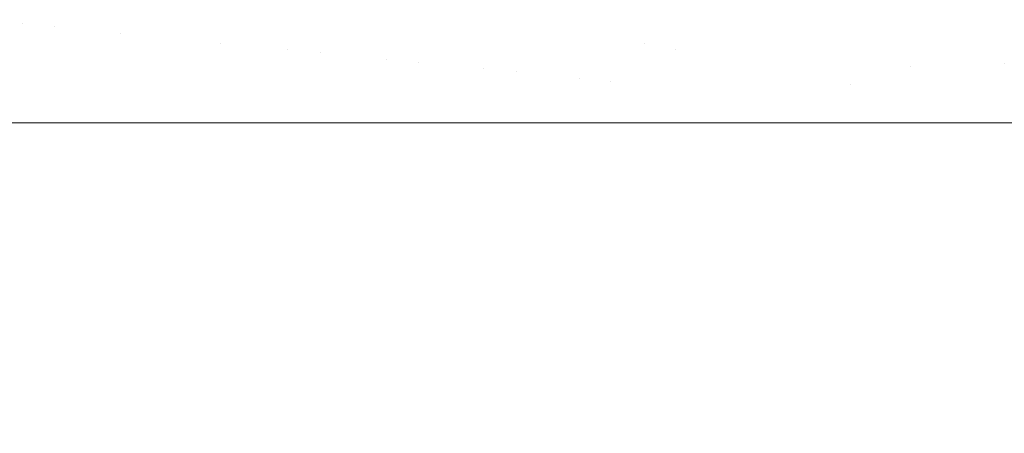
# Model space of a CAD drawing. Header units: centimetres. Extents: x -17.1 to 18.2, y 3.4 to 5.2.
# Tile 52 of 256: x -17.0614 to -17.0217, y 5.0877 to 5.1044. Entities that reach past the tile are written whole.
import ezdxf

# ---------------------------------------------------------------- set-up
doc = ezdxf.new("R2010")
doc.units = ezdxf.units.CM
doc.header["$LTSCALE"] = 2.54
doc.layers.add('Lucido design-1', color=7, linetype='Continuous')

# ---------------------------------------------------------------- blocks, each defined once
blk = doc.blocks.new('Gruppo-4-1')
at = {"color": 7, "linetype": 'Continuous', "lineweight": 9}
for points, invisible_edges in [([(-17.057305, 5.10382, -1872.23265), (-17.057054, 5.107643, -1872.23265), (-17.058532, 5.105903, -1872.234048)], 11), ([(-17.058532, 5.105903, -1872.99698), (-17.057054, 5.107643, -1872.998378), (-17.057305, 5.10382, -1872.998378)], 11), ([(-17.055727, 5.107374, -1872.231319), (-17.057054, 5.107643, -1872.23265), (-17.057305, 5.10382, -1872.23265), (-17.055969, 5.103689, -1872.231319)], 15), ([(-17.055969, 5.103689, -1872.999709), (-17.057305, 5.10382, -1872.998378), (-17.057054, 5.107643, -1872.998378), (-17.055727, 5.107374, -1872.999709)], 15), ([(-17.055969, 5.103689, -1872.231319), (-17.054629, 5.103559, -1872.230054), (-17.054396, 5.107105, -1872.230054), (-17.055727, 5.107374, -1872.231319)], 15), ([(-17.055727, 5.107374, -1872.999709), (-17.054396, 5.107105, -1873.000974), (-17.054629, 5.103559, -1873.000974), (-17.055969, 5.103689, -1872.999709)], 15), ([(-17.053064, 5.106836, -1872.228853), (-17.054396, 5.107105, -1872.230054), (-17.054629, 5.103559, -1872.230054), (-17.053288, 5.103428, -1872.228853)], 15), ([(-17.053288, 5.103428, -1873.002175), (-17.054629, 5.103559, -1873.000974), (-17.054396, 5.107105, -1873.000974), (-17.053064, 5.106836, -1873.002175)], 15), ([(-17.053288, 5.103428, -1872.228853), (-17.051946, 5.103297, -1872.227716), (-17.051732, 5.106566, -1872.227716), (-17.053064, 5.106836, -1872.228853)], 15), ([(-17.053064, 5.106836, -1873.002175), (-17.051732, 5.106566, -1873.003312), (-17.051946, 5.103297, -1873.003312), (-17.053288, 5.103428, -1873.002175)], 15), ([(-17.029871, 5.104423, -1872.216652), (-17.028748, 5.103929, -1872.216399), (-17.028211, 5.106029, -1872.216399), (-17.029262, 5.106803, -1872.216652)], 15), ([(-17.062471, 5.106489, -1872.238653), (-17.062588, 5.104335, -1872.238653), (-17.061281, 5.104207, -1872.237049), (-17.061168, 5.106295, -1872.237049)], 15), ([(-17.061168, 5.106295, -1872.99398), (-17.061281, 5.104207, -1872.99398), (-17.062588, 5.104335, -1872.992376), (-17.062471, 5.106489, -1872.992376)], 15), ([(-17.050401, 5.106297, -1872.226641), (-17.051732, 5.106566, -1872.227716), (-17.051946, 5.103297, -1872.227716), (-17.050607, 5.103167, -1872.226641)], 15), ([(-17.050607, 5.103167, -1873.004387), (-17.051946, 5.103297, -1873.003312), (-17.051732, 5.106566, -1873.003312), (-17.050401, 5.106297, -1873.004387)], 15), ([(-17.03971, 5.106339, -1872.220098), (-17.040971, 5.106737, -1872.22073), (-17.041231, 5.104443, -1872.22073), (-17.039954, 5.104185, -1872.220098)], 15), ([(-17.039954, 5.104185, -1873.01093), (-17.041231, 5.104443, -1873.010298), (-17.040971, 5.106737, -1873.010298), (-17.03971, 5.106339, -1873.01093)], 15), ([(-17.020826, 5.103288, -1872.215564), (-17.021359, 5.106459, -1872.215722), (-17.021855, 5.106219, -1872.215722), (-17.02107, 5.10317, -1872.215564)], 15), ([(-17.021359, 5.106459, -1873.015306), (-17.020826, 5.103288, -1873.015464), (-17.021298, 5.103012, -1873.015464), (-17.021804, 5.104445, -1873.015399)], 15), ([(-17.061168, 5.106295, -1872.237049), (-17.061281, 5.104207, -1872.237049), (-17.059963, 5.104079, -1872.235514), (-17.059854, 5.106099, -1872.235514)], 15), ([(-17.059854, 5.106099, -1872.995514), (-17.059963, 5.104079, -1872.995514), (-17.061281, 5.104207, -1872.99398), (-17.061168, 5.106295, -1872.99398)], 15), ([(-17.059854, 5.106099, -1872.235514), (-17.059963, 5.104079, -1872.235514), (-17.058638, 5.10395, -1872.234048), (-17.058532, 5.105903, -1872.234048)], 15), ([(-17.058532, 5.105903, -1872.99698), (-17.058638, 5.10395, -1872.99698), (-17.059963, 5.104079, -1872.995514), (-17.059854, 5.106099, -1872.995514)], 15), ([(-17.050607, 5.103167, -1872.226641), (-17.04927, 5.103036, -1872.225626), (-17.049073, 5.106029, -1872.225626), (-17.050401, 5.106297, -1872.226641)], 15), ([(-17.050401, 5.106297, -1873.004387), (-17.049073, 5.106029, -1873.005402), (-17.04927, 5.103036, -1873.005402), (-17.050607, 5.103167, -1873.004387)], 15), ([(-17.04775, 5.105761, -1872.224671), (-17.049073, 5.106029, -1872.225626), (-17.04927, 5.103036, -1872.225626), (-17.047937, 5.102906, -1872.224671)], 15), ([(-17.047937, 5.102906, -1873.006357), (-17.04927, 5.103036, -1873.005402), (-17.049073, 5.106029, -1873.005402), (-17.04775, 5.105761, -1873.006357)], 15), ([(-17.039954, 5.104185, -1872.220098), (-17.038688, 5.103929, -1872.219514), (-17.03846, 5.105944, -1872.219514), (-17.03971, 5.106339, -1872.220098)], 15), ([(-17.03971, 5.106339, -1873.01093), (-17.03846, 5.105944, -1873.011514), (-17.038688, 5.103929, -1873.011514), (-17.039954, 5.104185, -1873.01093)], 15), ([(-17.027173, 5.105265, -1872.216181), (-17.028211, 5.106029, -1872.216399), (-17.028748, 5.103929, -1872.216399), (-17.02764, 5.103441, -1872.216181)], 15), ([(-17.024609, 5.105082, -1872.215844), (-17.025507, 5.106099, -1872.215997), (-17.02615, 5.104512, -1872.215997), (-17.02514, 5.103769, -1872.215844)], 15), ([(-17.02514, 5.103769, -1873.015184), (-17.02615, 5.104512, -1873.015031), (-17.025507, 5.106099, -1873.015031), (-17.024609, 5.105082, -1873.015184)], 15), ([(-17.024609, 5.105082, -1872.215844), (-17.023723, 5.104079, -1872.215722), (-17.023115, 5.105068, -1872.215722), (-17.023843, 5.106327, -1872.215844)], 15), ([(-17.023843, 5.106327, -1873.015184), (-17.023115, 5.105068, -1873.015306), (-17.023723, 5.104079, -1873.015306), (-17.024609, 5.105082, -1873.015184)], 15), ([(-17.021804, 5.104445, -1872.215629), (-17.021298, 5.103012, -1872.215564), (-17.02107, 5.10317, -1872.215564), (-17.021855, 5.106219, -1872.215722)], 15), ([(-17.058532, 5.105903, -1872.234048), (-17.058638, 5.10395, -1872.234048), (-17.057305, 5.10382, -1872.23265)], 11), ([(-17.057305, 5.10382, -1872.998378), (-17.058638, 5.10395, -1872.99698), (-17.058532, 5.105903, -1872.99698)], 11), ([(-17.047937, 5.102906, -1872.224671), (-17.04661, 5.102777, -1872.223773), (-17.046431, 5.105495, -1872.223773), (-17.04775, 5.105761, -1872.224671)], 15), ([(-17.04775, 5.105761, -1873.006357), (-17.046431, 5.105495, -1873.007255), (-17.04661, 5.102777, -1873.007255), (-17.047937, 5.102906, -1873.006357)], 15), ([(-17.03846, 5.105944, -1872.219514), (-17.038688, 5.103929, -1872.219514), (-17.037434, 5.103675, -1872.218977), (-17.037221, 5.105553, -1872.218977)], 15), ([(-17.037221, 5.105553, -1873.012051), (-17.037434, 5.103675, -1873.012051), (-17.038688, 5.103929, -1873.011514), (-17.03846, 5.105944, -1873.011514)], 15), ([(-17.029609, 5.105598, -1873.014377), (-17.028517, 5.104965, -1873.014629), (-17.028748, 5.103929, -1873.014629), (-17.029871, 5.104423, -1873.014377)], 15), ([(-17.045119, 5.105229, -1872.222932), (-17.046431, 5.105495, -1872.223773), (-17.04661, 5.102777, -1872.223773), (-17.045289, 5.102648, -1872.222932)], 15), ([(-17.045289, 5.102648, -1873.008096), (-17.04661, 5.102777, -1873.007255), (-17.046431, 5.105495, -1873.007255), (-17.045119, 5.105229, -1873.008096)], 15), ([(-17.045289, 5.102648, -1872.222932), (-17.043975, 5.10252, -1872.222145), (-17.043815, 5.104965, -1872.222145), (-17.045119, 5.105229, -1872.222932)], 15), ([(-17.045119, 5.105229, -1873.008096), (-17.043815, 5.104965, -1873.008883), (-17.043975, 5.10252, -1873.008883), (-17.045289, 5.102648, -1873.008096)], 15), ([(-17.037221, 5.105553, -1872.218977), (-17.037434, 5.103675, -1872.218977), (-17.036192, 5.103424, -1872.218486), (-17.035994, 5.105165, -1872.218486)], 15), ([(-17.035994, 5.105165, -1873.012543), (-17.036192, 5.103424, -1873.012543), (-17.037434, 5.103675, -1873.012051), (-17.037221, 5.105553, -1873.012051)], 15), ([(-17.033579, 5.104402, -1872.217632), (-17.033746, 5.102929, -1872.217632), (-17.032543, 5.102686, -1872.217266), (-17.032159, 5.105431, -1872.217266)], 15), ([(-17.032159, 5.105431, -1873.013762), (-17.032543, 5.102686, -1873.013762), (-17.033746, 5.102929, -1873.013396), (-17.033579, 5.104402, -1873.013396)], 15), ([(-17.032543, 5.102686, -1872.217266), (-17.031355, 5.102446, -1872.21694), (-17.031008, 5.104924, -1872.21694), (-17.032159, 5.105431, -1872.217266)], 15), ([(-17.032159, 5.105431, -1873.013762), (-17.031008, 5.104924, -1873.014088), (-17.031355, 5.102446, -1873.014088), (-17.032543, 5.102686, -1873.013762)], 15), ([(-17.027173, 5.105265, -1873.014847), (-17.02764, 5.103441, -1873.014847), (-17.028748, 5.103929, -1873.014629), (-17.028517, 5.104965, -1873.014629)], 15), ([(-17.02764, 5.103441, -1872.216181), (-17.026547, 5.102959, -1872.215997), (-17.02615, 5.104512, -1872.215997), (-17.027173, 5.105265, -1872.216181)], 15), ([(-17.027173, 5.105265, -1873.014847), (-17.02615, 5.104512, -1873.015031), (-17.026547, 5.102959, -1873.015031), (-17.02764, 5.103441, -1873.014847)], 15), ([(-17.022739, 5.10551, -1872.215722), (-17.023115, 5.105068, -1872.215722), (-17.022398, 5.103826, -1872.215629), (-17.021804, 5.104445, -1872.215629)], 15), ([(-17.021804, 5.104445, -1873.015399), (-17.022398, 5.103826, -1873.015399), (-17.023115, 5.105068, -1873.015306), (-17.022739, 5.10551, -1873.015306)], 15), ([(-17.042518, 5.104703, -1872.221412), (-17.043815, 5.104965, -1872.222145), (-17.043975, 5.10252, -1872.222145), (-17.04267, 5.102393, -1872.221412)], 15), ([(-17.04267, 5.102393, -1873.009616), (-17.043975, 5.10252, -1873.008883), (-17.043815, 5.104965, -1873.008883), (-17.042518, 5.104703, -1873.009616)], 15), ([(-17.035994, 5.105165, -1872.218486), (-17.036192, 5.103424, -1872.218486), (-17.034962, 5.103175, -1872.218038), (-17.03478, 5.104782, -1872.218038)], 15), ([(-17.03478, 5.104782, -1873.012991), (-17.034962, 5.103175, -1873.012991), (-17.036192, 5.103424, -1873.012543), (-17.035994, 5.105165, -1873.012543)], 15), ([(-17.029871, 5.104423, -1872.216652), (-17.031008, 5.104924, -1872.21694), (-17.031355, 5.102446, -1872.21694), (-17.030181, 5.102208, -1872.216652)], 15), ([(-17.030181, 5.102208, -1873.014377), (-17.031355, 5.102446, -1873.014088), (-17.031008, 5.104924, -1873.014088), (-17.029871, 5.104423, -1873.014377)], 15), ([(-17.02514, 5.103769, -1872.215844), (-17.024145, 5.103036, -1872.215722), (-17.023723, 5.104079, -1872.215722), (-17.024609, 5.105082, -1872.215844)], 15), ([(-17.024609, 5.105082, -1873.015184), (-17.023723, 5.104079, -1873.015306), (-17.024145, 5.103036, -1873.015306), (-17.02514, 5.103769, -1873.015184)], 15), ([(-17.022398, 5.103826, -1872.215629), (-17.023115, 5.105068, -1872.215722), (-17.023723, 5.104079, -1872.215722), (-17.02285, 5.10309, -1872.215629)], 15), ([(-17.02285, 5.10309, -1873.015399), (-17.023723, 5.104079, -1873.015306), (-17.023115, 5.105068, -1873.015306), (-17.022398, 5.103826, -1873.015399)], 15), ([(-17.04267, 5.102393, -1872.221412), (-17.041374, 5.102266, -1872.22073), (-17.041231, 5.104443, -1872.22073), (-17.042518, 5.104703, -1872.221412)], 15), ([(-17.042518, 5.104703, -1873.009616), (-17.041231, 5.104443, -1873.010298), (-17.041374, 5.102266, -1873.010298), (-17.04267, 5.102393, -1873.009616)], 15), ([(-17.039954, 5.104185, -1872.220098), (-17.041231, 5.104443, -1872.22073), (-17.041374, 5.102266, -1872.22073), (-17.040089, 5.102141, -1872.220098)], 15), ([(-17.040089, 5.102141, -1873.01093), (-17.041374, 5.102266, -1873.010298), (-17.041231, 5.104443, -1873.010298), (-17.039954, 5.104185, -1873.01093)], 15), ([(-17.03478, 5.104782, -1872.218038), (-17.034962, 5.103175, -1872.218038), (-17.033746, 5.102929, -1872.217632), (-17.033579, 5.104402, -1872.217632)], 15), ([(-17.033579, 5.104402, -1873.013396), (-17.033746, 5.102929, -1873.013396), (-17.034962, 5.103175, -1873.012991), (-17.03478, 5.104782, -1873.012991)], 15), ([(-17.030181, 5.102208, -1872.216652), (-17.029022, 5.101974, -1872.216399), (-17.028748, 5.103929, -1872.216399), (-17.029871, 5.104423, -1872.216652)], 15), ([(-17.029871, 5.104423, -1873.014377), (-17.028748, 5.103929, -1873.014629), (-17.029022, 5.101974, -1873.014629), (-17.030181, 5.102208, -1873.014377)], 15), ([(-17.02514, 5.103769, -1872.215844), (-17.02615, 5.104512, -1872.215997), (-17.026547, 5.102959, -1872.215997), (-17.025469, 5.102485, -1872.215844)], 15), ([(-17.025469, 5.102485, -1873.015184), (-17.026547, 5.102959, -1873.015031), (-17.02615, 5.104512, -1873.015031), (-17.02514, 5.103769, -1873.015184)], 15), ([(-17.022398, 5.103826, -1872.215629), (-17.021691, 5.102603, -1872.215564), (-17.021298, 5.103012, -1872.215564), (-17.021804, 5.104445, -1872.215629)], 15), ([(-17.021804, 5.104445, -1873.015399), (-17.021298, 5.103012, -1873.015464), (-17.021691, 5.102603, -1873.015464), (-17.022398, 5.103826, -1873.015399)], 15), ([(-17.061281, 5.104207, -1872.237049), (-17.062588, 5.104335, -1872.238653), (-17.062828, 5.100212, -1872.238845), (-17.060667, 5.100212, -1872.236226)], 11), ([(-17.061354, 5.100212, -1872.99397), (-17.062828, 5.100212, -1872.992183), (-17.062588, 5.104335, -1872.992376), (-17.061281, 5.104207, -1872.99398)], 14), ([(-17.060667, 5.100212, -1872.994802), (-17.061354, 5.100212, -1872.99397), (-17.061281, 5.104207, -1872.99398)], 10), ([(-17.060667, 5.100212, -1872.236226), (-17.059963, 5.104079, -1872.235514), (-17.061281, 5.104207, -1872.237049)], 11), ([(-17.060667, 5.100212, -1872.994802), (-17.061281, 5.104207, -1872.99398), (-17.059963, 5.104079, -1872.995514)], 11), ([(-17.058638, 5.10395, -1872.234048), (-17.059963, 5.104079, -1872.235514), (-17.060667, 5.100212, -1872.236226), (-17.058539, 5.100212, -1872.233857)], 11), ([(-17.059963, 5.104079, -1872.995514), (-17.060036, 5.100212, -1872.995505), (-17.060667, 5.100212, -1872.994802)], 9), ([(-17.058539, 5.100212, -1872.997171), (-17.060036, 5.100212, -1872.995505), (-17.059963, 5.104079, -1872.995514), (-17.058638, 5.10395, -1872.99698)], 14), ([(-17.040089, 5.102141, -1872.220098), (-17.038814, 5.102017, -1872.219514), (-17.038688, 5.103929, -1872.219514), (-17.039954, 5.104185, -1872.220098)], 15), ([(-17.039954, 5.104185, -1873.01093), (-17.038688, 5.103929, -1873.011514), (-17.038814, 5.102017, -1873.011514), (-17.040089, 5.102141, -1873.01093)], 15), ([(-17.02285, 5.10309, -1872.215629), (-17.023723, 5.104079, -1872.215722), (-17.024145, 5.103036, -1872.215722), (-17.023164, 5.102314, -1872.215629)], 15), ([(-17.023164, 5.102314, -1873.015399), (-17.024145, 5.103036, -1873.015306), (-17.023723, 5.104079, -1873.015306), (-17.02285, 5.10309, -1873.015399)], 15), ([(-17.057305, 5.10382, -1872.23265), (-17.058638, 5.10395, -1872.234048), (-17.058539, 5.100212, -1872.233857)], 11), ([(-17.058539, 5.100212, -1872.997171), (-17.058638, 5.10395, -1872.99698), (-17.057305, 5.10382, -1872.998378)], 11), ([(-17.058539, 5.100212, -1872.233857), (-17.0564, 5.100212, -1872.231668), (-17.057305, 5.10382, -1872.23265)], 10), ([(-17.057305, 5.10382, -1872.998378), (-17.057371, 5.100212, -1872.998367), (-17.058539, 5.100212, -1872.997171)], 9), ([(-17.0564, 5.100212, -1872.999361), (-17.057371, 5.100212, -1872.998367), (-17.057305, 5.10382, -1872.998378)], 10), ([(-17.055969, 5.103689, -1872.231319), (-17.057305, 5.10382, -1872.23265), (-17.0564, 5.100212, -1872.231668)], 11), ([(-17.057305, 5.10382, -1872.998378), (-17.055969, 5.103689, -1872.999709), (-17.0564, 5.100212, -1872.999361)], 11), ([(-17.0564, 5.100212, -1872.231668), (-17.05428, 5.100212, -1872.229672), (-17.054629, 5.103559, -1872.230054), (-17.055969, 5.103689, -1872.231319)], 14), ([(-17.055969, 5.103689, -1872.999709), (-17.054629, 5.103559, -1873.000974), (-17.05428, 5.100212, -1873.001356), (-17.0564, 5.100212, -1872.999361)], 11), ([(-17.037551, 5.101893, -1872.218977), (-17.037434, 5.103675, -1872.218977), (-17.038688, 5.103929, -1872.219514), (-17.038814, 5.102017, -1872.219514)], 15), ([(-17.038814, 5.102017, -1873.011514), (-17.038688, 5.103929, -1873.011514), (-17.037434, 5.103675, -1873.012051), (-17.037551, 5.101893, -1873.012051)], 15), ([(-17.036192, 5.103424, -1872.218486), (-17.037434, 5.103675, -1872.218977), (-17.037551, 5.101893, -1872.218977)], 11), ([(-17.037551, 5.101893, -1873.012051), (-17.037434, 5.103675, -1873.012051), (-17.036192, 5.103424, -1873.012543)], 11), ([(-17.027878, 5.101743, -1872.216181), (-17.02764, 5.103441, -1872.216181), (-17.028748, 5.103929, -1872.216399), (-17.029022, 5.101974, -1872.216399)], 15), ([(-17.027878, 5.101743, -1873.014847), (-17.029022, 5.101974, -1873.014629), (-17.028748, 5.103929, -1873.014629), (-17.02764, 5.103441, -1873.014847)], 15), ([(-17.025469, 5.102485, -1872.215844), (-17.024406, 5.102017, -1872.215722), (-17.024145, 5.103036, -1872.215722), (-17.02514, 5.103769, -1872.215844)], 15), ([(-17.02514, 5.103769, -1873.015184), (-17.024145, 5.103036, -1873.015306), (-17.024406, 5.102017, -1873.015306), (-17.025469, 5.102485, -1873.015184)], 15), ([(-17.02285, 5.10309, -1872.215629), (-17.02199, 5.102116, -1872.215564), (-17.021691, 5.102603, -1872.215564), (-17.022398, 5.103826, -1872.215629)], 15), ([(-17.022398, 5.103826, -1873.015399), (-17.021691, 5.102603, -1873.015464), (-17.02199, 5.102116, -1873.015464), (-17.02285, 5.10309, -1873.015399)], 15), ([(-17.053288, 5.103428, -1872.228853), (-17.054629, 5.103559, -1872.230054), (-17.05428, 5.100212, -1872.229672)], 11), ([(-17.05428, 5.100212, -1873.001356), (-17.054629, 5.103559, -1873.000974), (-17.053288, 5.103428, -1873.002175)], 11), ([(-17.053288, 5.103428, -1872.228853), (-17.05428, 5.100212, -1872.229672), (-17.052183, 5.100212, -1872.227857)], 9), ([(-17.053288, 5.103428, -1873.002175), (-17.053347, 5.100212, -1873.002164), (-17.05428, 5.100212, -1873.001356)], 9), ([(-17.053288, 5.103428, -1873.002175), (-17.051946, 5.103297, -1873.003312), (-17.052183, 5.100212, -1873.003171), (-17.053347, 5.100212, -1873.002164)], 11), ([(-17.052183, 5.100212, -1872.227857), (-17.051946, 5.103297, -1872.227716), (-17.053288, 5.103428, -1872.228853)], 11), ([(-17.050607, 5.103167, -1872.226641), (-17.051946, 5.103297, -1872.227716), (-17.052183, 5.100212, -1872.227857), (-17.050109, 5.100212, -1872.22621)], 11), ([(-17.050109, 5.100212, -1873.004819), (-17.052183, 5.100212, -1873.003171), (-17.051946, 5.103297, -1873.003312), (-17.050607, 5.103167, -1873.004387)], 14), ([(-17.036333, 5.100212, -1872.218486), (-17.036192, 5.103424, -1872.218486), (-17.037551, 5.101893, -1872.218977)], 11), ([(-17.037551, 5.101893, -1873.012051), (-17.036192, 5.103424, -1873.012543), (-17.036333, 5.100212, -1873.012542)], 11), ([(-17.036192, 5.103424, -1872.218486), (-17.036333, 5.100212, -1872.218486), (-17.036319, 5.100212, -1872.21848)], 9), ([(-17.036319, 5.100212, -1873.012548), (-17.036333, 5.100212, -1873.012542), (-17.036192, 5.103424, -1873.012543)], 10), ([(-17.036319, 5.100212, -1872.21848), (-17.034443, 5.100212, -1872.217818), (-17.034962, 5.103175, -1872.218038), (-17.036192, 5.103424, -1872.218486)], 14), ([(-17.036192, 5.103424, -1873.012543), (-17.034962, 5.103175, -1873.012991), (-17.034443, 5.100212, -1873.01321), (-17.036319, 5.100212, -1873.012548)], 11), ([(-17.027117, 5.100212, -1872.216044), (-17.02764, 5.103441, -1872.216181), (-17.027878, 5.101743, -1872.216181)], 11), ([(-17.02764, 5.103441, -1873.014847), (-17.026547, 5.102959, -1873.015031), (-17.02675, 5.101515, -1873.015031), (-17.027878, 5.101743, -1873.014847)], 15), ([(-17.027117, 5.100212, -1872.216044), (-17.026806, 5.100212, -1872.216002), (-17.026547, 5.102959, -1872.215997), (-17.02764, 5.103441, -1872.216181)], 14), ([(-17.050109, 5.100212, -1872.22621), (-17.04927, 5.103036, -1872.225626), (-17.050607, 5.103167, -1872.226641)], 11), ([(-17.050109, 5.100212, -1873.004819), (-17.050607, 5.103167, -1873.004387), (-17.04927, 5.103036, -1873.005402)], 11), ([(-17.047937, 5.102906, -1872.224671), (-17.04927, 5.103036, -1872.225626), (-17.050109, 5.100212, -1872.22621), (-17.048062, 5.100212, -1872.224718)], 11), ([(-17.04927, 5.103036, -1873.005402), (-17.049323, 5.100212, -1873.005392), (-17.050109, 5.100212, -1873.004819)], 9), ([(-17.048062, 5.100212, -1873.00631), (-17.049323, 5.100212, -1873.005392), (-17.04927, 5.103036, -1873.005402), (-17.047937, 5.102906, -1873.006357)], 14), ([(-17.048062, 5.100212, -1872.224718), (-17.046041, 5.100212, -1872.223371), (-17.04661, 5.102777, -1872.223773), (-17.047937, 5.102906, -1872.224671)], 14), ([(-17.047937, 5.102906, -1873.006357), (-17.04661, 5.102777, -1873.007255), (-17.046658, 5.100212, -1873.007246), (-17.048062, 5.100212, -1873.00631)], 11), ([(-17.034443, 5.100212, -1872.217818), (-17.033746, 5.102929, -1872.217632), (-17.034962, 5.103175, -1872.218038)], 11), ([(-17.034962, 5.103175, -1873.012991), (-17.033746, 5.102929, -1873.013396), (-17.034443, 5.100212, -1873.01321)], 11), ([(-17.032543, 5.102686, -1872.217266), (-17.033746, 5.102929, -1872.217632), (-17.034443, 5.100212, -1872.217818), (-17.032587, 5.100212, -1872.217248)], 11), ([(-17.032587, 5.100212, -1873.01378), (-17.034443, 5.100212, -1873.01321), (-17.033746, 5.102929, -1873.013396), (-17.032543, 5.102686, -1873.013762)], 14), ([(-17.025469, 5.102485, -1872.215844), (-17.026547, 5.102959, -1872.215997), (-17.026806, 5.100212, -1872.216002), (-17.025319, 5.100212, -1872.215801)], 11), ([(-17.025637, 5.101289, -1873.015184), (-17.02675, 5.101515, -1873.015031), (-17.026547, 5.102959, -1873.015031), (-17.025469, 5.102485, -1873.015184)], 15), ([(-17.023164, 5.102314, -1872.215629), (-17.024145, 5.103036, -1872.215722), (-17.024406, 5.102017, -1872.215722), (-17.023359, 5.101555, -1872.215629)], 15), ([(-17.023359, 5.101555, -1873.015399), (-17.024406, 5.102017, -1873.015306), (-17.024145, 5.103036, -1873.015306), (-17.023164, 5.102314, -1873.015399)], 15), ([(-17.023164, 5.102314, -1872.215629), (-17.022198, 5.101603, -1872.215564), (-17.02199, 5.102116, -1872.215564), (-17.02285, 5.10309, -1872.215629)], 15), ([(-17.02285, 5.10309, -1873.015399), (-17.02199, 5.102116, -1873.015464), (-17.022198, 5.101603, -1873.015464), (-17.023164, 5.102314, -1873.015399)], 15), ([(-17.046041, 5.100212, -1873.007657), (-17.046658, 5.100212, -1873.007246), (-17.04661, 5.102777, -1873.007255)], 10), ([(-17.045289, 5.102648, -1872.222932), (-17.04661, 5.102777, -1872.223773), (-17.046041, 5.100212, -1872.223371)], 11), ([(-17.046041, 5.100212, -1873.007657), (-17.04661, 5.102777, -1873.007255), (-17.045289, 5.102648, -1873.008096)], 11), ([(-17.046041, 5.100212, -1872.223371), (-17.044046, 5.100212, -1872.222158), (-17.043975, 5.10252, -1872.222145), (-17.045289, 5.102648, -1872.222932)], 14), ([(-17.045289, 5.102648, -1873.008096), (-17.045335, 5.100212, -1873.008087), (-17.046041, 5.100212, -1873.007657)], 9), ([(-17.045289, 5.102648, -1873.008096), (-17.043975, 5.10252, -1873.008883), (-17.044046, 5.100212, -1873.00887), (-17.045335, 5.100212, -1873.008087)], 11), ([(-17.04267, 5.102393, -1872.221412), (-17.043975, 5.10252, -1872.222145), (-17.044046, 5.100212, -1872.222158), (-17.042078, 5.100212, -1872.221071)], 11), ([(-17.042712, 5.100212, -1873.009607), (-17.044046, 5.100212, -1873.00887), (-17.043975, 5.10252, -1873.008883), (-17.04267, 5.102393, -1873.009616)], 14), ([(-17.032587, 5.100212, -1872.217248), (-17.030749, 5.100212, -1872.216764), (-17.031355, 5.102446, -1872.21694), (-17.032543, 5.102686, -1872.217266)], 14), ([(-17.032543, 5.102686, -1873.013762), (-17.031355, 5.102446, -1873.014088), (-17.031451, 5.100212, -1873.014079), (-17.032587, 5.100212, -1873.01378)], 11), ([(-17.030749, 5.100212, -1873.014264), (-17.031451, 5.100212, -1873.014079), (-17.031355, 5.102446, -1873.014088), (-17.030181, 5.102208, -1873.014377)], 14), ([(-17.030181, 5.102208, -1872.216652), (-17.031355, 5.102446, -1872.21694), (-17.030749, 5.100212, -1872.216764)], 11), ([(-17.025469, 5.102485, -1873.015184), (-17.024406, 5.102017, -1873.015306), (-17.024539, 5.101068, -1873.015306), (-17.025637, 5.101289, -1873.015184)], 15), ([(-17.025319, 5.100212, -1872.215801), (-17.024406, 5.102017, -1872.215722), (-17.025469, 5.102485, -1872.215844)], 11), ([(-17.021691, 5.102603, -1872.215564), (-17.02199, 5.102116, -1872.215564), (-17.021143, 5.101157, -1872.215526)], 11), ([(-17.021143, 5.101157, -1873.015502), (-17.02199, 5.102116, -1873.015464), (-17.021691, 5.102603, -1873.015464)], 11), ([(-17.042078, 5.100212, -1873.009957), (-17.042712, 5.100212, -1873.009607), (-17.04267, 5.102393, -1873.009616)], 10), ([(-17.041374, 5.102266, -1872.22073), (-17.04267, 5.102393, -1872.221412), (-17.042078, 5.100212, -1872.221071)], 11), ([(-17.042078, 5.100212, -1873.009957), (-17.04267, 5.102393, -1873.009616), (-17.041374, 5.102266, -1873.010298)], 11), ([(-17.042078, 5.100212, -1872.221071), (-17.041414, 5.100212, -1872.220739), (-17.041374, 5.102266, -1872.22073)], 10), ([(-17.041374, 5.102266, -1873.010298), (-17.041414, 5.100212, -1873.010289), (-17.042078, 5.100212, -1873.009957)], 9), ([(-17.040089, 5.102141, -1872.220098), (-17.041374, 5.102266, -1872.22073), (-17.041414, 5.100212, -1872.220739), (-17.04013, 5.100212, -1872.220098)], 11), ([(-17.04013, 5.100212, -1873.01093), (-17.041414, 5.100212, -1873.010289), (-17.041374, 5.102266, -1873.010298), (-17.040089, 5.102141, -1873.01093)], 14), ([(-17.04013, 5.100212, -1872.220098), (-17.038216, 5.100212, -1872.219239), (-17.038814, 5.102017, -1872.219514), (-17.040089, 5.102141, -1872.220098)], 14), ([(-17.040089, 5.102141, -1873.01093), (-17.038814, 5.102017, -1873.011514), (-17.038849, 5.100212, -1873.011505), (-17.04013, 5.100212, -1873.01093)], 11), ([(-17.038216, 5.100212, -1873.011789), (-17.038849, 5.100212, -1873.011505), (-17.038814, 5.102017, -1873.011514)], 10), ([(-17.038814, 5.102017, -1872.219514), (-17.038216, 5.100212, -1872.219239), (-17.037583, 5.100212, -1872.218986), (-17.037551, 5.101893, -1872.218977)], 13), ([(-17.038814, 5.102017, -1873.011514), (-17.037551, 5.101893, -1873.012051), (-17.037583, 5.100212, -1873.012042), (-17.038216, 5.100212, -1873.011789)], 11), ([(-17.030749, 5.100212, -1872.216764), (-17.028926, 5.100212, -1872.216364), (-17.029022, 5.101974, -1872.216399), (-17.030181, 5.102208, -1872.216652)], 14), ([(-17.030181, 5.102208, -1873.014377), (-17.029022, 5.101974, -1873.014629), (-17.028926, 5.100212, -1873.014664), (-17.030749, 5.100212, -1873.014264)], 11), ([(-17.023359, 5.101555, -1872.215629), (-17.024406, 5.102017, -1872.215722), (-17.025319, 5.100212, -1872.215801), (-17.023532, 5.100212, -1872.215633)], 11), ([(-17.023458, 5.100849, -1873.015399), (-17.024539, 5.101068, -1873.015306), (-17.024406, 5.102017, -1873.015306), (-17.023359, 5.101555, -1873.015399)], 15), ([(-17.023359, 5.101555, -1872.215629), (-17.022326, 5.101101, -1872.215564), (-17.022198, 5.101603, -1872.215564), (-17.023164, 5.102314, -1872.215629)], 15), ([(-17.023164, 5.102314, -1873.015399), (-17.022198, 5.101603, -1873.015464), (-17.022326, 5.101101, -1873.015464), (-17.023359, 5.101555, -1873.015399)], 15), ([(-17.021143, 5.101157, -1872.215526), (-17.02199, 5.102116, -1872.215564), (-17.022198, 5.101603, -1872.215564), (-17.021246, 5.100902, -1872.215526)], 15), ([(-17.021246, 5.100902, -1873.015502), (-17.022198, 5.101603, -1873.015464), (-17.02199, 5.102116, -1873.015464), (-17.021143, 5.101157, -1873.015502)], 15), ([(-17.037551, 5.101893, -1872.218977), (-17.037583, 5.100212, -1872.218986), (-17.036333, 5.100212, -1872.218486)], 9), ([(-17.036333, 5.100212, -1873.012542), (-17.037583, 5.100212, -1873.012042), (-17.037551, 5.101893, -1873.012051)], 10), ([(-17.029022, 5.101974, -1872.216399), (-17.028926, 5.100212, -1872.216364), (-17.027944, 5.100212, -1872.21619), (-17.027878, 5.101743, -1872.216181)], 13), ([(-17.027944, 5.100212, -1873.014838), (-17.028926, 5.100212, -1873.014664), (-17.029022, 5.101974, -1873.014629), (-17.027878, 5.101743, -1873.014847)], 14), ([(-17.027878, 5.101743, -1872.216181), (-17.027944, 5.100212, -1872.21619), (-17.027117, 5.100212, -1872.216044)], 9), ([(-17.027878, 5.101743, -1873.014847), (-17.02675, 5.101515, -1873.015031), (-17.027117, 5.100212, -1873.014984), (-17.027944, 5.100212, -1873.014838)], 11), ([(-17.025319, 5.100212, -1873.015227), (-17.027117, 5.100212, -1873.014984), (-17.02675, 5.101515, -1873.015031), (-17.025637, 5.101289, -1873.015184)], 14), ([(-17.025637, 5.101289, -1873.015184), (-17.024539, 5.101068, -1873.015306), (-17.024576, 5.100212, -1873.015297), (-17.025319, 5.100212, -1873.015227)], 11), ([(-17.023532, 5.100212, -1872.215633), (-17.021752, 5.100212, -1872.215538), (-17.022326, 5.101101, -1872.215564), (-17.023359, 5.101555, -1872.215629)], 14), ([(-17.023359, 5.101555, -1873.015399), (-17.022326, 5.101101, -1873.015464), (-17.022392, 5.100633, -1873.015464), (-17.023458, 5.100849, -1873.015399)], 15), ([(-17.021246, 5.100902, -1872.215526), (-17.022198, 5.101603, -1872.215564), (-17.022326, 5.101101, -1872.215564), (-17.02131, 5.100653, -1872.215526)], 15), ([(-17.02131, 5.100653, -1873.015502), (-17.022326, 5.101101, -1873.015464), (-17.022198, 5.101603, -1873.015464), (-17.021246, 5.100902, -1873.015502)], 15), ([(-17.023532, 5.100212, -1873.015396), (-17.024576, 5.100212, -1873.015297), (-17.024539, 5.101068, -1873.015306), (-17.023458, 5.100849, -1873.015399)], 14), ([(-17.023458, 5.100849, -1873.015399), (-17.022392, 5.100633, -1873.015464), (-17.021752, 5.100212, -1873.01549), (-17.023532, 5.100212, -1873.015396)], 11), ([(-17.021342, 5.100421, -1873.015502), (-17.022392, 5.100633, -1873.015464), (-17.022326, 5.101101, -1873.015464), (-17.02131, 5.100653, -1873.015502)], 15), ([(-17.02131, 5.100653, -1872.215526), (-17.022326, 5.101101, -1872.215564), (-17.021752, 5.100212, -1872.215538), (-17.021351, 5.100212, -1872.215531)], 11), ([(-17.021351, 5.100212, -1873.015497), (-17.021752, 5.100212, -1873.01549), (-17.022392, 5.100633, -1873.015464), (-17.021342, 5.100421, -1873.015502)], 14), ([(-17.060667, 5.100212, -1872.236226), (-17.062828, 5.100212, -1872.238845), (-17.062828, 3.500212, -1872.238845), (-17.061354, 3.500212, -1872.237058)], 10), ([(-17.061354, 3.500212, -1872.99397), (-17.062828, 3.500212, -1872.992183), (-17.062828, 5.100212, -1872.992183), (-17.061354, 5.100212, -1872.99397)], 10), ([(-17.061354, 3.500212, -1872.237058), (-17.060667, 3.500212, -1872.236226), (-17.060667, 5.100212, -1872.236226)], 10), ([(-17.061354, 5.100212, -1872.99397), (-17.060667, 5.100212, -1872.994802), (-17.060667, 3.500212, -1872.994802), (-17.061354, 3.500212, -1872.99397)], 10), ([(-17.058539, 5.100212, -1872.233857), (-17.060667, 5.100212, -1872.236226), (-17.060667, 3.500212, -1872.236226), (-17.058714, 3.500212, -1872.234052)], 10), ([(-17.060036, 3.500212, -1872.995505), (-17.060667, 3.500212, -1872.994802), (-17.060667, 5.100212, -1872.994802), (-17.060036, 5.100212, -1872.995505)], 10), ([(-17.060036, 5.100212, -1872.995505), (-17.058539, 5.100212, -1872.997171), (-17.058539, 3.500212, -1872.997171), (-17.060036, 3.500212, -1872.995505)], 10), ([(-17.058714, 3.500212, -1872.234052), (-17.058539, 3.500212, -1872.233857), (-17.058539, 5.100212, -1872.233857)], 10), ([(-17.058539, 5.100212, -1872.233857), (-17.058539, 3.500212, -1872.233857), (-17.0564, 3.500212, -1872.231668), (-17.0564, 5.100212, -1872.231668)], 5), ([(-17.057371, 3.500212, -1872.998367), (-17.058539, 3.500212, -1872.997171), (-17.058539, 5.100212, -1872.997171), (-17.057371, 5.100212, -1872.998367)], 10), ([(-17.057371, 5.100212, -1872.998367), (-17.0564, 5.100212, -1872.999361), (-17.0564, 3.500212, -1872.999361), (-17.057371, 3.500212, -1872.998367)], 10), ([(-17.05428, 5.100212, -1872.229672), (-17.0564, 5.100212, -1872.231668), (-17.0564, 3.500212, -1872.231668), (-17.056037, 3.500212, -1872.231326)], 10), ([(-17.0564, 5.100212, -1872.999361), (-17.05428, 5.100212, -1873.001356), (-17.05428, 3.500212, -1873.001356), (-17.056037, 3.500212, -1872.999702)], 10), ([(-17.056037, 3.500212, -1872.999702), (-17.0564, 3.500212, -1872.999361), (-17.0564, 5.100212, -1872.999361)], 10), ([(-17.056037, 3.500212, -1872.231326), (-17.05428, 3.500212, -1872.229672), (-17.05428, 5.100212, -1872.229672)], 10), ([(-17.052183, 5.100212, -1872.227857), (-17.05428, 5.100212, -1872.229672), (-17.05428, 3.500212, -1872.229672), (-17.053347, 3.500212, -1872.228864)], 10), ([(-17.053347, 3.500212, -1873.002164), (-17.05428, 3.500212, -1873.001356), (-17.05428, 5.100212, -1873.001356), (-17.053347, 5.100212, -1873.002164)], 10), ([(-17.053347, 3.500212, -1872.228864), (-17.052183, 3.500212, -1872.227857), (-17.052183, 5.100212, -1872.227857)], 10), ([(-17.053347, 5.100212, -1873.002164), (-17.052183, 5.100212, -1873.003171), (-17.052183, 3.500212, -1873.003171), (-17.053347, 3.500212, -1873.002164)], 10), ([(-17.050109, 5.100212, -1872.22621), (-17.052183, 5.100212, -1872.227857), (-17.052183, 3.500212, -1872.227857), (-17.050663, 3.500212, -1872.226649)], 10), ([(-17.052183, 5.100212, -1873.003171), (-17.050109, 5.100212, -1873.004819), (-17.050109, 3.500212, -1873.004819), (-17.05201, 3.500212, -1873.003309)], 10), ([(-17.05201, 3.500212, -1873.003309), (-17.052183, 3.500212, -1873.003171), (-17.052183, 5.100212, -1873.003171)], 10), ([(-17.050663, 3.500212, -1872.226649), (-17.050109, 3.500212, -1872.22621), (-17.050109, 5.100212, -1872.22621)], 10), ([(-17.050109, 5.100212, -1872.22621), (-17.050109, 3.500212, -1872.22621), (-17.048062, 3.500212, -1872.224718), (-17.048062, 5.100212, -1872.224718)], 5), ([(-17.049323, 3.500212, -1873.005392), (-17.050109, 3.500212, -1873.004819), (-17.050109, 5.100212, -1873.004819), (-17.049323, 5.100212, -1873.005392)], 10), ([(-17.049323, 5.100212, -1873.005392), (-17.048062, 5.100212, -1873.00631), (-17.048062, 3.500212, -1873.00631), (-17.049323, 3.500212, -1873.005392)], 10), ([(-17.046041, 5.100212, -1872.223371), (-17.048062, 5.100212, -1872.224718), (-17.048062, 3.500212, -1872.224718), (-17.047994, 3.500212, -1872.224672)], 10), ([(-17.046658, 3.500212, -1873.007246), (-17.048062, 3.500212, -1873.00631), (-17.048062, 5.100212, -1873.00631), (-17.046658, 5.100212, -1873.007246)], 10), ([(-17.047994, 3.500212, -1872.224672), (-17.046041, 3.500212, -1872.223371), (-17.046041, 5.100212, -1872.223371)], 10), ([(-17.046658, 5.100212, -1873.007246), (-17.046041, 5.100212, -1873.007657), (-17.046041, 3.500212, -1873.007657), (-17.046658, 3.500212, -1873.007246)], 10), ([(-17.044046, 5.100212, -1872.222158), (-17.046041, 5.100212, -1872.223371), (-17.046041, 3.500212, -1872.223371), (-17.045335, 3.500212, -1872.222942)], 10), ([(-17.045335, 3.500212, -1873.008087), (-17.046041, 3.500212, -1873.007657), (-17.046041, 5.100212, -1873.007657), (-17.045335, 5.100212, -1873.008087)], 10), ([(-17.045335, 3.500212, -1872.222942), (-17.044046, 3.500212, -1872.222158), (-17.044046, 5.100212, -1872.222158)], 10), ([(-17.045335, 5.100212, -1873.008087), (-17.044046, 5.100212, -1873.00887), (-17.044046, 3.500212, -1873.00887), (-17.045335, 3.500212, -1873.008087)], 10), ([(-17.042078, 5.100212, -1872.221071), (-17.044046, 5.100212, -1872.222158), (-17.044046, 3.500212, -1872.222158), (-17.042712, 3.500212, -1872.221421)], 10), ([(-17.042712, 3.500212, -1873.009607), (-17.044046, 3.500212, -1873.00887), (-17.044046, 5.100212, -1873.00887), (-17.042712, 5.100212, -1873.009607)], 10), ([(-17.042712, 3.500212, -1872.221421), (-17.042078, 3.500212, -1872.221071), (-17.042078, 5.100212, -1872.221071)], 10), ([(-17.042712, 5.100212, -1873.009607), (-17.042078, 5.100212, -1873.009957), (-17.042078, 3.500212, -1873.009957), (-17.042712, 3.500212, -1873.009607)], 10), ([(-17.042078, 3.500212, -1872.221071), (-17.040135, 3.500212, -1872.2201), (-17.040135, 5.100212, -1872.2201), (-17.041414, 5.100212, -1872.220739)], 10), ([(-17.041414, 5.100212, -1872.220739), (-17.042078, 5.100212, -1872.221071), (-17.042078, 3.500212, -1872.221071)], 10), ([(-17.041414, 3.500212, -1873.010289), (-17.042078, 3.500212, -1873.009957), (-17.042078, 5.100212, -1873.009957), (-17.041414, 5.100212, -1873.010289)], 10), ([(-17.041414, 5.100212, -1873.010289), (-17.040135, 5.100212, -1873.010928), (-17.040135, 3.500212, -1873.010928), (-17.041414, 3.500212, -1873.010289)], 10), ([(-17.038216, 5.100212, -1872.219239), (-17.040135, 5.100212, -1872.2201), (-17.040135, 3.500212, -1872.2201), (-17.038849, 3.500212, -1872.219523)], 10), ([(-17.038216, 3.500212, -1873.011789), (-17.040135, 3.500212, -1873.010928), (-17.040135, 5.100212, -1873.010928), (-17.038849, 5.100212, -1873.011505)], 10), ([(-17.038849, 3.500212, -1872.219523), (-17.038216, 3.500212, -1872.219239), (-17.038216, 5.100212, -1872.219239)], 10), ([(-17.038849, 5.100212, -1873.011505), (-17.038216, 5.100212, -1873.011789), (-17.038216, 3.500212, -1873.011789)], 10), ([(-17.037583, 5.100212, -1872.218986), (-17.038216, 5.100212, -1872.219239), (-17.038216, 3.500212, -1872.219239), (-17.037583, 3.500212, -1872.218986)], 10), ([(-17.037583, 3.500212, -1873.012042), (-17.038216, 3.500212, -1873.011789), (-17.038216, 5.100212, -1873.011789), (-17.037583, 5.100212, -1873.012042)], 10), ([(-17.036333, 5.100212, -1872.218486), (-17.037583, 5.100212, -1872.218986), (-17.037583, 3.500212, -1872.218986), (-17.036333, 3.500212, -1872.218486)], 10), ([(-17.037583, 5.100212, -1873.012042), (-17.036333, 5.100212, -1873.012542), (-17.036333, 3.500212, -1873.012542), (-17.037583, 3.500212, -1873.012042)], 10), ([(-17.036333, 3.500212, -1872.218486), (-17.036319, 3.500212, -1872.21848), (-17.036319, 5.100212, -1872.21848), (-17.036333, 5.100212, -1872.218486)], 10), ([(-17.036333, 5.100212, -1873.012542), (-17.036319, 5.100212, -1873.012548), (-17.036319, 3.500212, -1873.012548), (-17.036333, 3.500212, -1873.012542)], 10), ([(-17.036319, 5.100212, -1872.21848), (-17.036319, 3.500212, -1872.21848), (-17.034443, 3.500212, -1872.217818), (-17.034443, 5.100212, -1872.217818)], 5), ([(-17.036319, 3.500212, -1873.012548), (-17.036319, 5.100212, -1873.012548), (-17.034443, 5.100212, -1873.01321), (-17.034443, 3.500212, -1873.01321)], 5), ([(-17.032587, 5.100212, -1872.217248), (-17.034443, 5.100212, -1872.217818), (-17.034443, 3.500212, -1872.217818), (-17.033863, 3.500212, -1872.21764)], 10), ([(-17.034443, 5.100212, -1873.01321), (-17.032587, 5.100212, -1873.01378), (-17.032587, 3.500212, -1873.01378), (-17.033863, 3.500212, -1873.013388)], 10), ([(-17.033863, 3.500212, -1873.013388), (-17.034443, 3.500212, -1873.01321), (-17.034443, 5.100212, -1873.01321)], 10), ([(-17.033863, 3.500212, -1872.21764), (-17.032587, 3.500212, -1872.217248), (-17.032587, 5.100212, -1872.217248)], 10), ([(-17.030749, 5.100212, -1872.216764), (-17.032587, 5.100212, -1872.217248), (-17.032587, 3.500212, -1872.217248), (-17.031451, 3.500212, -1872.216949)], 10), ([(-17.031451, 3.500212, -1873.014079), (-17.032587, 3.500212, -1873.01378), (-17.032587, 5.100212, -1873.01378), (-17.031451, 5.100212, -1873.014079)], 10), ([(-17.031451, 3.500212, -1872.216949), (-17.030749, 3.500212, -1872.216764), (-17.030749, 5.100212, -1872.216764)], 10), ([(-17.031451, 5.100212, -1873.014079), (-17.030749, 5.100212, -1873.014264), (-17.030749, 3.500212, -1873.014264), (-17.031451, 3.500212, -1873.014079)], 10), ([(-17.028926, 5.100212, -1872.216364), (-17.030749, 5.100212, -1872.216764), (-17.030749, 3.500212, -1872.216764), (-17.029099, 3.500212, -1872.216402)], 10), ([(-17.030749, 5.100212, -1873.014264), (-17.028926, 5.100212, -1873.014664), (-17.028926, 3.500212, -1873.014664), (-17.030268, 3.500212, -1873.014369)], 10), ([(-17.030268, 3.500212, -1873.014369), (-17.030749, 3.500212, -1873.014264), (-17.030749, 5.100212, -1873.014264)], 10), ([(-17.029099, 3.500212, -1872.216402), (-17.028926, 3.500212, -1872.216364), (-17.028926, 5.100212, -1872.216364)], 10), ([(-17.027944, 5.100212, -1872.21619), (-17.028926, 5.100212, -1872.216364), (-17.028926, 3.500212, -1872.216364), (-17.027117, 3.500212, -1872.216044)], 10), ([(-17.027944, 3.500212, -1873.014838), (-17.028926, 3.500212, -1873.014664), (-17.028926, 5.100212, -1873.014664), (-17.027944, 5.100212, -1873.014838)], 10), ([(-17.027117, 3.500212, -1872.216044), (-17.027117, 5.100212, -1872.216044), (-17.027944, 5.100212, -1872.21619)], 9), ([(-17.027944, 5.100212, -1873.014838), (-17.027117, 5.100212, -1873.014984), (-17.027117, 3.500212, -1873.014984), (-17.027944, 3.500212, -1873.014838)], 10), ([(-17.026806, 5.100212, -1872.216002), (-17.027117, 5.100212, -1872.216044), (-17.027117, 3.500212, -1872.216044), (-17.026806, 3.500212, -1872.216002)], 10), ([(-17.027117, 5.100212, -1873.014984), (-17.025319, 5.100212, -1873.015227), (-17.025319, 3.500212, -1873.015227), (-17.026806, 3.500212, -1873.015026)], 10), ([(-17.026806, 3.500212, -1873.015026), (-17.027117, 3.500212, -1873.014984), (-17.027117, 5.100212, -1873.014984)], 10), ([(-17.026806, 3.500212, -1872.216002), (-17.025319, 3.500212, -1872.215801), (-17.025319, 5.100212, -1872.215801), (-17.026806, 5.100212, -1872.216002)], 10), ([(-17.023532, 5.100212, -1872.215633), (-17.025319, 5.100212, -1872.215801), (-17.025319, 3.500212, -1872.215801), (-17.024576, 3.500212, -1872.215731)], 10), ([(-17.024576, 3.500212, -1873.015297), (-17.025319, 3.500212, -1873.015227), (-17.025319, 5.100212, -1873.015227), (-17.024576, 5.100212, -1873.015297)], 10), ([(-17.024576, 3.500212, -1872.215731), (-17.023532, 3.500212, -1872.215633), (-17.023532, 5.100212, -1872.215633)], 10), ([(-17.024576, 5.100212, -1873.015297), (-17.023532, 5.100212, -1873.015396), (-17.023532, 3.500212, -1873.015396), (-17.024576, 3.500212, -1873.015297)], 10), ([(-17.021752, 5.100212, -1872.215538), (-17.023532, 5.100212, -1872.215633), (-17.023532, 3.500212, -1872.215633), (-17.02241, 3.500212, -1872.215573)], 10), ([(-17.023532, 5.100212, -1873.015396), (-17.021752, 5.100212, -1873.01549), (-17.021752, 3.500212, -1873.01549), (-17.023486, 3.500212, -1873.015398)], 10), ([(-17.023486, 3.500212, -1873.015398), (-17.023532, 3.500212, -1873.015396), (-17.023532, 5.100212, -1873.015396)], 10), ([(-17.02241, 3.500212, -1872.215573), (-17.021752, 3.500212, -1872.215538), (-17.021752, 5.100212, -1872.215538)], 10), ([(-17.021351, 5.100212, -1872.215531), (-17.021752, 5.100212, -1872.215538), (-17.021752, 3.500212, -1872.215538), (-17.021351, 3.500212, -1872.215531)], 10), ([(-17.021351, 3.500212, -1873.015497), (-17.021752, 3.500212, -1873.01549), (-17.021752, 5.100212, -1873.01549), (-17.021351, 5.100212, -1873.015497)], 10)]:
    blk.add_3dface(points, dxfattribs=dict(at, invisible_edges=invisible_edges))
blk = doc.blocks.new('Gruppo-5-1')
at = {"color": 7}
blk.add_blockref('Gruppo-4-1', (0, 0), dxfattribs=at)

msp = doc.modelspace()

# ---------------------------------------------------------------- block references
at = {"layer": 'Lucido design-1', "color": 7}
msp.add_blockref('Gruppo-5-1', (0, 0), dxfattribs=at)

doc.saveas('drawing.dxf')
